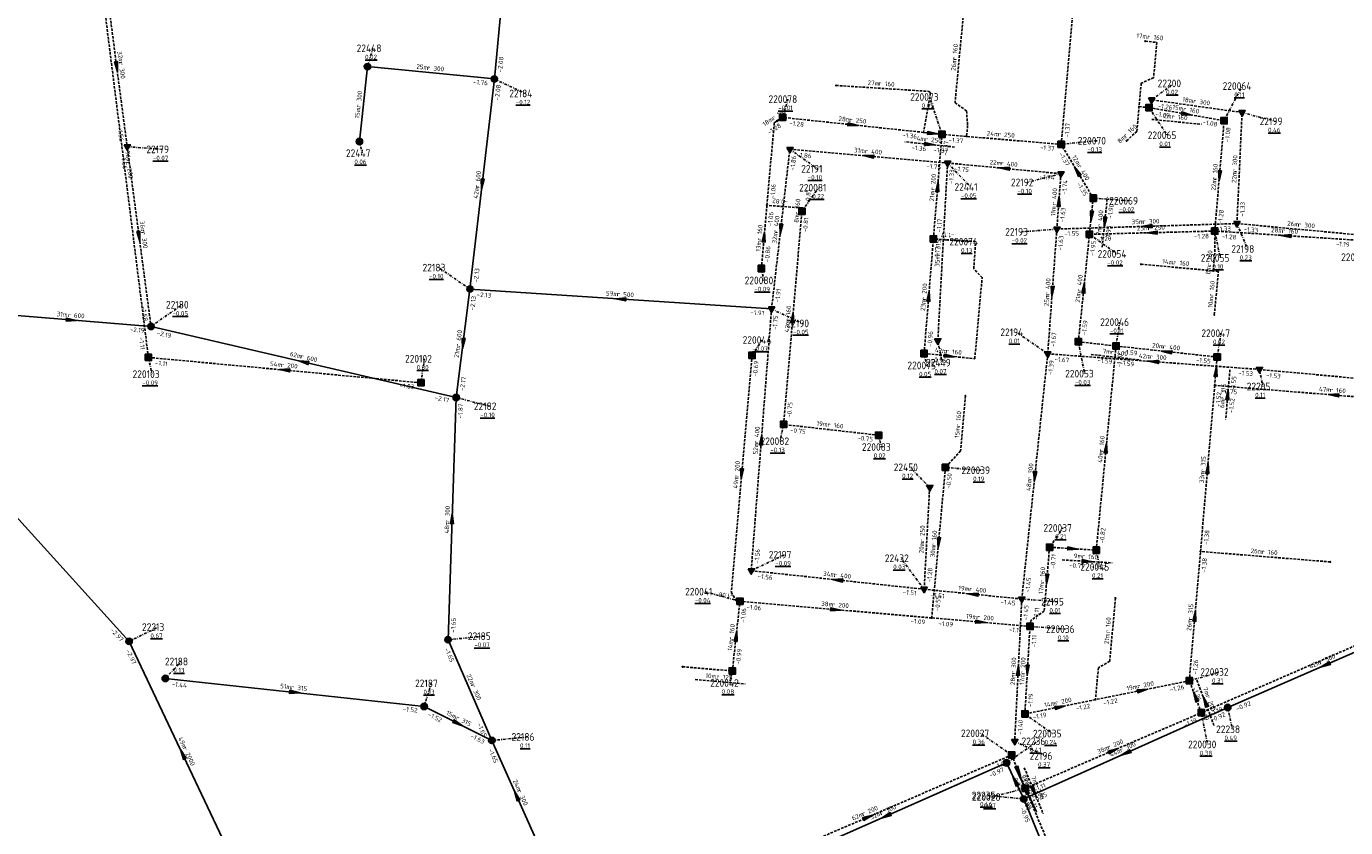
# Model space of a CAD drawing. Extents: x 188323 to 208361, y 565368 to 574910.
# Tile 157 of 256: x 201337 to 201596, y 570302 to 570460. Entities that reach past the tile are written whole.
import ezdxf

# ---------------------------------------------------------------- set-up
doc = ezdxf.new("R2010")
doc.units = 0
doc.linetypes.add('DASHDOT', pattern=[1, 0.5, -0.25, 0, -0.25])
doc.linetypes.add('DASHED', pattern=[0.75, 0.5, -0.25])
doc.layers.get('0').update_dxf_attribs({"linetype": 'CONTINUOUS'})
for name, color, linetype in [('RIO-AFM', 7, 'CONTINUOUS'), ('RIO-BOK', 7, 'CONTINUOUS'), ('RIO-DET', 7, 'CONTINUOUS'), ('RIO-KNP', 7, 'CONTINUOUS'), ('RIO-KNR', 7, 'CONTINUOUS'), ('RIO-LAG_0B', 7, 'CONTINUOUS'), ('RIO-LAG_1B', 7, 'DASHED'), ('RIO-LAG_2B', 7, 'DASHED'), ('RIO-LEN', 7, 'CONTINUOUS'), ('RIO-MVD', 1, 'CONTINUOUS'), ('RIO-VRB', 6, 'DASHDOT'), ('RIO-VRH', 7, 'CONTINUOUS')]:
    doc.layers.add(name, color=color, linetype=linetype)
doc.styles.add('RIO-TXT', font='isocp.shx')

# ---------------------------------------------------------------- blocks, each defined once
blk = doc.blocks.new('L_VHR')
blk.add_lwpolyline([(-0.5, 0), (0.5, 0), (-0.5, 0.15), (-0.5, -0.15), (0.5, 0)])
blk = doc.blocks.new('K_IPR')
blk.add_lwpolyline([(-0.5, -0.5), (0.5, -0.5), (0.5, 0.5), (-0.5, 0.5)], close=True)
blk.add_solid([(-0.5, 0.5), (0.5, 0.5), (-0.5, -0.5), (0.5, -0.5)])
at = {"style": 'RIO-TXT', "flags": 1}
blk.add_attdef('KNOOPNAAM', (2, 2), '', height=1, dxfattribs=at)
blk = doc.blocks.new('K_FIC')
blk.add_circle((0, 0), 0.0625)
at = {"style": 'RIO-TXT', "flags": 1}
blk.add_attdef('KNOOPNAAM', (2, 2), '', height=1, dxfattribs=at)
blk = doc.blocks.new('K_IPD')
blk.add_lwpolyline([(-0.496027, 0.307994), (0.503973, 0.307994), (0.003973, -0.558031)], close=True)
blk.add_solid([(-0.496027, 0.307994), (0.503973, 0.307994), (0.003973, -0.558031)])
at = {"style": 'RIO-TXT', "flags": 1}
blk.add_attdef('KNOOPNAAM', (2, 2), '', height=1, dxfattribs=at)
blk = doc.blocks.new('K_IPG')
blk.add_circle((0, 0), 0.5)
for points in [[(0, 0), (-0.5, 0), (-0.433013, 0.25)], [(0, 0), (-0.433013, -0.25), (-0.5, 0)], [(0, 0), (-0.433013, 0.25), (-0.25, 0.433013)], [(0, 0), (-0.25, -0.433013), (-0.433013, -0.25)], [(0, 0), (-0.25, 0.433013), (0, 0.5)], [(0, 0), (0, -0.5), (-0.25, -0.433013)], [(0, 0), (0, 0.5), (0.25, 0.433013)], [(0, 0), (0.25, 0.433013), (0.433013, 0.25)], [(0, 0), (0.433013, 0.25), (0.5, 0)], [(0, 0), (0.5, 0), (0.433013, -0.25)], [(0, 0), (0.433013, -0.25), (0.25, -0.433013)], [(0, 0), (0.25, -0.433013), (0, -0.5)]]:
    blk.add_solid(points)
at = {"style": 'RIO-TXT', "flags": 1}
blk.add_attdef('KNOOPNAAM', (2, 2), '', height=1, dxfattribs=at)
blk = doc.blocks.new('70_02______220027____220028_')
at = {"layer": 'RIO-LAG_1B'}
blk.add_line((0, 0), (3.731, -9.085), dxfattribs=at)
at = {"layer": 'RIO-VRH', "xscale": 2, "yscale": 2, "zscale": 2, "rotation": 292.3034}
blk.add_blockref('L_VHR', (1.8655, -4.5425), dxfattribs=at)
at = {"layer": 'RIO-AFM', "style": 'RIO-TXT'}
blk.add_text('r 200', height=0.9, rotation=292.3034, dxfattribs=at).set_placement((1.9181, -3.3533))
at = {"layer": 'RIO-BOK', "style": 'RIO-TXT'}
for s, p in [('-1.03', (-0.7631, -1.8268)), ('-1.11', (0.8788, -5.8237))]:
    blk.add_text(s, height=0.9, rotation=292.3034, dxfattribs=at).set_placement(p)
at = {"layer": 'RIO-LEN', "style": 'RIO-TXT'}
blk.add_text('7m', height=0.9, rotation=292.3034, dxfattribs=at).set_placement((1.3025, -1.8548))
blk = doc.blocks.new('71_02______220030____220032_')
at = {"layer": 'RIO-LAG_1B'}
blk.add_line((0, 0), (-3.474, 9.186), dxfattribs=at)
at = {"layer": 'RIO-VRH', "xscale": 2, "yscale": 2, "zscale": 2, "rotation": 110.7042}
blk.add_blockref('L_VHR', (-1.737, 4.593), dxfattribs=at)
at = {"layer": 'RIO-AFM', "style": 'RIO-TXT'}
blk.add_text('r 200', height=0.9, rotation=290.7042, dxfattribs=at).set_placement((-1.6504, 5.781))
at = {"layer": 'RIO-BOK', "style": 'RIO-TXT'}
for s, p in [('-1.26', (-4.2878, 7.3812)), ('-1.19', (-2.7584, 3.341))]:
    blk.add_text(s, height=0.9, rotation=290.7042, dxfattribs=at).set_placement(p)
at = {"layer": 'RIO-LEN', "style": 'RIO-TXT'}
blk.add_text('7m', height=0.9, rotation=290.7042, dxfattribs=at).set_placement((-2.224, 7.2961))
blk = doc.blocks.new('72_02______220037____220045_')
at = {"layer": 'RIO-LAG_1B'}
blk.add_line((0, 0), (9.804, -0.561), dxfattribs=at)
at = {"layer": 'RIO-VRH', "xscale": 2, "yscale": 2, "zscale": 2, "rotation": 356.6925}
blk.add_blockref('L_VHR', (4.902, -0.2805), dxfattribs=at)
at = {"layer": 'RIO-AFM', "style": 'RIO-TXT'}
blk.add_text('r 160', height=0.9, rotation=356.6925, dxfattribs=at).set_placement((3.8524, 0.2806))
at = {"layer": 'RIO-BOK', "style": 'RIO-TXT'}
for s, p in [('-0.71', (1.3176, -1.4776)), ('-0.72', (5.6306, -1.7241))]:
    blk.add_text(s, height=0.9, rotation=356.6925, dxfattribs=at).set_placement(p)
at = {"layer": 'RIO-LEN', "style": 'RIO-TXT'}
blk.add_text('9m', height=0.9, rotation=356.6925, dxfattribs=at).set_placement((2.235, 0.3731))
blk = doc.blocks.new('73_02______220043____220042_')
at = {"layer": 'RIO-LAG_1B'}
blk.add_line((0, 0), (9.782, -0.865), dxfattribs=at)
at = {"layer": 'RIO-AFM', "style": 'RIO-TXT'}
blk.add_text('r 125', height=0.9, rotation=354.917, dxfattribs=at).set_placement((4.1282, 0.1374))
at = {"layer": 'RIO-LEN', "style": 'RIO-TXT'}
blk.add_text('10m', height=0.9, rotation=354.917, dxfattribs=at).set_placement((1.9765, 0.3274))
blk = doc.blocks.new('74_02______220053____220046_')
at = {"layer": 'RIO-LAG_1B'}
blk.add_line((0, 0), (9.757, -1.114), dxfattribs=at)
at = {"layer": 'RIO-AFM', "style": 'RIO-TXT'}
blk.add_text('r 400', height=0.9, rotation=353.4569, dxfattribs=at).set_placement((3.8621, 0.0627))
at = {"layer": 'RIO-BOK', "style": 'RIO-TXT'}
for p in [(1.2321, -1.5496), (5.5243, -2.0392)]:
    blk.add_text('-1.59', height=0.9, rotation=353.4569, dxfattribs=at).set_placement(p)
at = {"layer": 'RIO-LEN', "style": 'RIO-TXT'}
blk.add_text('7m', height=0.9, rotation=353.4569, dxfattribs=at).set_placement((2.2525, 0.2463))
blk = doc.blocks.new('75_02______220047____220048_')
at = {"layer": 'RIO-LAG_1B'}
blk.add_line((0, 0), (-0.844, -9.785), dxfattribs=at)
at = {"layer": 'RIO-VRH', "xscale": 2, "yscale": 2, "zscale": 2, "rotation": 445.0484}
blk.add_blockref('L_VHR', (-0.422, -4.8925), dxfattribs=at)
at = {"layer": 'RIO-AFM', "style": 'RIO-TXT'}
blk.add_text('r 315', height=0.9, rotation=445.0484, dxfattribs=at).set_placement((-1.0145, -5.9257))
at = {"layer": 'RIO-BOK', "style": 'RIO-TXT'}
for s, p in [('-1.55', (1.0402, -4.2049)), ('-1.52', (0.6706, -8.5101))]:
    blk.add_text(s, height=0.9, rotation=445.0484, dxfattribs=at).set_placement(p)
at = {"layer": 'RIO-LEN', "style": 'RIO-TXT'}
blk.add_text('6m', height=0.9, rotation=445.0484, dxfattribs=at).set_placement((-1.1531, -7.5398))
blk = doc.blocks.new('76_02______220054____220069_')
at = {"layer": 'RIO-LAG_1B'}
blk.add_line((0, 0), (1.013, 9.768), dxfattribs=at)
at = {"layer": 'RIO-VRH', "xscale": 2, "yscale": 2, "zscale": 2, "rotation": 264.0662}
blk.add_blockref('L_VHR', (0.5065, 4.884), dxfattribs=at)
at = {"layer": 'RIO-AFM', "style": 'RIO-TXT'}
blk.add_text('r 400', height=0.9, rotation=84.0662, dxfattribs=at).set_placement((-0.1019, 3.8612))
at = {"layer": 'RIO-BOK', "style": 'RIO-TXT'}
for s, p in [('-1.90', (1.983, 5.5447)), ('-1.95', (1.537, 1.2478))]:
    blk.add_text(s, height=0.9, rotation=84.0662, dxfattribs=at).set_placement(p)
at = {"layer": 'RIO-LEN', "style": 'RIO-TXT'}
blk.add_text('7m', height=0.9, rotation=84.0662, dxfattribs=at).set_placement((-0.2692, 2.2499))
blk = doc.blocks.new('78_02______220066____220065_')
at = {"layer": 'RIO-LAG_1B'}
blk.add_line((0, 0), (9.772, -0.976), dxfattribs=at)
at = {"layer": 'RIO-AFM', "style": 'RIO-TXT'}
blk.add_text('r 160', height=0.9, rotation=354.2615, dxfattribs=at).set_placement((3.8608, 0.1169))
at = {"layer": 'RIO-LEN', "style": 'RIO-TXT'}
blk.add_text('2m', height=0.9, rotation=354.2615, dxfattribs=at).set_placement((2.2488, 0.2779))
blk = doc.blocks.new('79_02______220073____220076_')
at = {"layer": 'RIO-LAG_1B'}
blk.add_line((0, 0), (-9.768, 1.025), dxfattribs=at)
at = {"layer": 'RIO-VRH', "xscale": 2, "yscale": 2, "zscale": 2, "rotation": 353.9916}
blk.add_blockref('L_VHR', (-4.884, 0.5125), dxfattribs=at)
at = {"layer": 'RIO-AFM', "style": 'RIO-TXT'}
blk.add_text('r 250', height=0.9, rotation=353.9916, dxfattribs=at).set_placement((-5.9062, 1.1237))
at = {"layer": 'RIO-BOK', "style": 'RIO-TXT'}
for s, p in [('-1.36', (-8.5215, -0.5131)), ('-1.37', (-4.224, -0.9627))]:
    blk.add_text(s, height=0.9, rotation=353.9916, dxfattribs=at).set_placement(p)
at = {"layer": 'RIO-LEN', "style": 'RIO-TXT'}
blk.add_text('4m', height=0.9, rotation=353.9916, dxfattribs=at).set_placement((-7.5174, 1.2923))
blk = doc.blocks.new('112_02______22235_____22236_')
at = {"layer": 'RIO-LAG_0B'}
blk.add_line((0, 0), (-4.245, 8.856), dxfattribs=at)
at = {"layer": 'RIO-VRH', "xscale": 2, "yscale": 2, "zscale": 2, "rotation": 115.595}
blk.add_blockref('L_VHR', (-2.1225, 4.428), dxfattribs=at)
at = {"layer": 'RIO-AFM', "style": 'RIO-TXT'}
blk.add_text('r 300', height=0.9, rotation=295.595, dxfattribs=at).set_placement((-2.1378, 5.6189))
at = {"layer": 'RIO-BOK', "style": 'RIO-TXT'}
for s, p in [('-0.97', (-4.9019, 6.9884)), ('-0.95', (-3.0336, 3.0933))]:
    blk.add_text(s, height=0.9, rotation=295.595, dxfattribs=at).set_placement(p)
at = {"layer": 'RIO-LEN', "style": 'RIO-TXT'}
blk.add_text('8m', height=0.9, rotation=295.595, dxfattribs=at).set_placement((-2.8384, 7.0795))

msp = doc.modelspace()

# ---------------------------------------------------------------- linework, layer by layer
at = {"layer": 'RIO-LAG_0B'}
for p, q in [((201431.392, 570477.12), (201428.8, 570449.408)), ((201402.272, 570437.12), (201403.856, 570451.84)), ((201403.856, 570451.84), (201428.8, 570449.408)), ((201424, 570408.128), (201428.8, 570449.408)), ((201421.296, 570386.816), (201424, 570408.128)), ((201424, 570408.128), (201483.296, 570404.224)), ((201361.296, 570400.768), (201330, 570403.328)), ((201361.296, 570400.768), (201421.296, 570386.816)), ((201311.248, 570389.312), (201356.992, 570338.88)), ((201421.296, 570386.816), (201419.696, 570339.2)), ((201572.992, 570325.888), (201611.296, 570342.528)), ((201356.992, 570338.88), (201378, 570294.528)), ((201419.696, 570339.2), (201428.304, 570319.424)), ((201415.008, 570326.08), (201364.096, 570331.584)), ((201428.304, 570319.424), (201415.008, 570326.08)), ((201532.896, 570307.904), (201572.992, 570325.888)), ((201428.304, 570319.424), (201438, 570297.728)), ((201529.504, 570315.008), (201482.096, 570294.08)), ((201532.896, 570307.904), (201529.504, 570315.008)), ((201550.592, 570264.896), (201532.896, 570307.904))]:
    msp.add_line(p, q, dxfattribs=at)
at = {"layer": 'RIO-LAG_1B'}
for p, q in [((201540.24, 570436.544), (201545.024, 570490.944)), ((201360.784, 570394.688), (201351.36, 570469.632)), ((201513.184, 570438.912), (201485.472, 570441.856)), ((201555.552, 570443.968), (201557.536, 570443.776)), ((201557.536, 570443.776), (201572.272, 570441.216)), ((201570.448, 570419.52), (201572.272, 570441.216)), ((201516.8, 570438.528), (201513.184, 570438.912)), ((201515.12, 570417.984), (201516.8, 570438.528)), ((201540.24, 570436.544), (201516.8, 570438.528)), ((201546.544, 570425.984), (201540.24, 570436.544)), ((201481.296, 570412.16), (201482.384, 570424.576)), ((201485.664, 570381.504), (201489.28, 570423.424)), ((201545.808, 570418.88), (201546.544, 570425.984)), ((201543.616, 570397.76), (201545.808, 570418.88)), ((201570.448, 570419.52), (201545.808, 570418.88)), ((201598.4, 570417.728), (201570.448, 570419.52)), ((201513.296, 570395.456), (201515.12, 570417.984)), ((201555.936, 570412.992), (201570.112, 570411.712)), ((201543.616, 570397.76), (201551.024, 570396.928)), ((201547.136, 570356.8), (201551.024, 570396.928)), ((201551.024, 570396.928), (201570.912, 570394.752)), ((201360.784, 570394.688), (201414.352, 570389.696)), ((201570.912, 570394.752), (201570.432, 570389.184)), ((201567.632, 570356.544), (201570.432, 570389.184)), ((201617.152, 570385.408), (201570.432, 570389.184)), ((201504.352, 570379.392), (201485.664, 570381.504)), ((201517.488, 570373.056), (201514.784, 570343.488)), ((201537.952, 570357.376), (201547.136, 570356.8)), ((201565.44, 570331.136), (201567.632, 570356.544)), ((201593.152, 570354.496), (201567.632, 570356.544)), ((201633.184, 570353.344), (201567.792, 570324.864)), ((201475.584, 570333.056), (201477.088, 570346.752)), ((201514.784, 570343.488), (201477.088, 570346.752)), ((201534.112, 570341.824), (201514.784, 570343.488)), ((201533.104, 570324.608), (201534.112, 570341.824)), ((201465.808, 570333.888), (201475.584, 570333.056)), ((201565.44, 570331.136), (201546.976, 570327.424)), ((201567.792, 570324.864), (201565.44, 570331.136)), ((201546.976, 570327.424), (201533.104, 570324.608)), ((201533.184, 570310.016), (201567.792, 570324.864)), ((201530.496, 570316.544), (201474.016, 570292.16)), ((201530.496, 570316.544), (201533.184, 570310.016)), ((201546.64, 570277.824), (201533.184, 570310.016))]:
    msp.add_line(p, q, dxfattribs=at)
for points in [[(201521.104, 570463.04), (201519.376, 570444.736), (201521.632, 570443.136), (201521.84, 570440.256), (201521.648, 570438.144)], [(201556.768, 570456.832), (201559.056, 570456.576), (201558.4, 570449.664), (201555.984, 570448.576), (201555.552, 570443.968)], [(201495.968, 570448.128), (201514.224, 570446.976), (201514.544, 570446.656), (201513.184, 570438.912)], [(201485.472, 570441.856), (201483.84, 570440.768), (201482.384, 570424.576)], [(201553.104, 570437.248), (201555.104, 570439.104), (201555.552, 570443.968)], [(201489.28, 570423.424), (201489.328, 570424.064), (201482.384, 570424.576)], [(201570.112, 570411.712), (201570.464, 570415.488), (201570.448, 570419.52)], [(201513.296, 570395.456), (201523.248, 570394.432), (201524.704, 570410.368), (201523.056, 570412.096), (201523.424, 570417.472), (201515.12, 570417.984)], [(201570.352, 570403.072), (201571.152, 570411.584), (201570.112, 570411.712)], [(201479.456, 570395.072), (201475.376, 570348.544), (201476.336, 570346.816), (201477.088, 570346.752)], [(201521.408, 570387.136), (201520.464, 570376.32), (201517.488, 570373.056)], [(201537.952, 570357.376), (201536.896, 570344.832), (201534.256, 570342.976), (201534.112, 570341.824)], [(201550.912, 570347.392), (201549.776, 570334.976), (201547.552, 570333.696), (201546.976, 570327.424)]]:
    msp.add_lwpolyline(points, dxfattribs=at)
at = {"layer": 'RIO-LAG_2B'}
for p, q in [((201352.496, 570467.52), (201356.608, 570436.096)), ((201575.808, 570442.816), (201558, 570445.312)), ((201574.8, 570420.992), (201575.808, 570442.816)), ((201356.608, 570436.096), (201361.296, 570400.768)), ((201483.296, 570404.224), (201486.896, 570435.584)), ((201486.896, 570435.584), (201517.904, 570432.896)), ((201515.984, 570397.952), (201517.904, 570432.896)), ((201517.904, 570432.896), (201540.192, 570430.784)), ((201540.192, 570430.784), (201539.392, 570419.904)), ((201539.392, 570419.904), (201574.8, 570420.992)), ((201574.8, 570420.992), (201600.304, 570418.624)), ((201539.392, 570419.904), (201537.6, 570395.392)), ((201483.296, 570404.224), (201479.296, 570352.768)), ((201537.6, 570395.392), (201532.496, 570347.2)), ((201537.6, 570395.392), (201579.2, 570392.32)), ((201579.2, 570392.32), (201619.008, 570388.672)), ((201514.384, 570369.152), (201513.296, 570349.12)), ((201479.296, 570352.768), (201513.296, 570349.12)), ((201513.296, 570349.12), (201532.496, 570347.2)), ((201532.496, 570347.2), (201531.104, 570319.232))]:
    msp.add_line(p, q, dxfattribs=at)
at = {"layer": 'RIO-VRB'}
for p, q in [((201403.86, 570451.85), (201404.9114, 570455.4397)), ((201428.8, 570449.4), (201434.9269, 570446.5622)), ((201558, 570445.3), (201562.3949, 570448.5377)), ((201572.27, 570441.19), (201575.8069, 570448.0175)), ((201485.48, 570441.85), (201486.5314, 570445.4397)), ((201516.8, 570438.52), (201514.3789, 570445.8679)), ((201557.54, 570443.78), (201561.0769, 570438.3525)), ((201575.8, 570442.8), (201582.4482, 570441.08)), ((201402.28, 570437.15), (201402.8135, 570434.8216)), ((201540.24, 570436.57), (201547.315, 570437.27)), ((201356.6, 570436.1), (201363.5675, 570435.5713)), ((201486.9, 570435.6), (201492.3194, 570431.7519)), ((201517.9, 570432.9), (201522.4472, 570428.1798)), ((201540.2, 570430.8), (201533.5525, 570429.0779)), ((201489.28, 570423.45), (201492.5418, 570428.038)), ((201546.55, 570426), (201553.5175, 570425.4713)), ((201574.8, 570421), (201576.8771, 570415.9911)), ((201539.4, 570419.9), (201532.4329, 570419.3691)), ((201545.81, 570418.87), (201551.2294, 570415.0219)), ((201570.45, 570419.52), (201571.5041, 570414.2371)), ((201515.12, 570417.96), (201522.0875, 570417.4313)), ((201424, 570408.1), (201417.8719, 570412.3359)), ((201481.3, 570412.14), (201481.8335, 570409.8116)), ((201361.3, 570400.8), (201367.4269, 570405.0378)), ((201483.3, 570404.2), (201489.4269, 570401.3622)), ((201551.03, 570396.91), (201551.7371, 570401.6232)), ((201479.46, 570395.05), (201481.4364, 570398.1058)), ((201515.98, 570397.94), (201516.8606, 570393.642)), ((201537.6, 570395.4), (201531.4719, 570399.6359)), ((201543.62, 570397.76), (201544.8476, 570391.4923)), ((201570.92, 570394.73), (201571.6271, 570399.4432)), ((201513.3, 570395.43), (201513.8335, 570393.1016)), ((201360.79, 570394.71), (201361.4971, 570391.3968)), ((201414.35, 570389.71), (201415.0571, 570394.4232)), ((201579.2, 570392.3), (201579.9071, 570388.9868)), ((201421.3, 570386.8), (201427.9482, 570385.08)), ((201485.66, 570381.52), (201484.9542, 570378.2066)), ((201504.36, 570379.4), (201504.8935, 570377.0716)), ((201514.39, 570369.13), (201510.5015, 570373.0912)), ((201517.49, 570373.04), (201524.4575, 570372.5113)), ((201537.96, 570357.35), (201540.5791, 570361.1719)), ((201547.13, 570356.82), (201547.8371, 570353.5068)), ((201479.3, 570352.8), (201485.9482, 570355.92)), ((201513.3, 570349.1), (201508.751, 570355.2187)), ((201477.09, 570346.73), (201470.1221, 570348.6565)), ((201532.5, 570347.2), (201539.4675, 570346.6713)), ((201357, 570338.9), (201362.7086, 570341.678)), ((201534.12, 570341.82), (201541.0875, 570341.2913)), ((201419.7, 570339.2), (201426.775, 570339.9)), ((201364.1, 570331.6), (201367.2214, 570334.9196)), ((201475.59, 570333.03), (201475.0574, 570330.7015)), ((201565.44, 570331.11), (201571.4227, 570332.865)), ((201415, 570326.1), (201416.3933, 570330.6294)), ((201567.79, 570324.89), (201569.0176, 570318.6223)), ((201573, 570325.9), (201573.8806, 570321.602)), ((201533.1, 570324.61), (201538.5194, 570320.7619)), ((201428.3, 570319.4), (201435.375, 570320.1)), ((201530.49, 570316.57), (201524.3619, 570320.8059)), ((201529.5, 570315), (201535.6269, 570319.2378)), ((201531.1, 570319.2), (201537.2269, 570316.3622)), ((201533.18, 570310.01), (201526.5325, 570308.2879)), ((201532.9, 570307.9), (201525.825, 570308.5978))]:
    msp.add_line(p, q, dxfattribs=at)

# ---------------------------------------------------------------- block references
at = {"layer": 'RIO-DET'}
for name, p in [('78_02______220066____220065_', (201558.048, 570441.472)), ('79_02______220073____220076_', (201519.296, 570436.032)), ('76_02______220054____220069_', (201548.304, 570416.384)), ('74_02______220053____220046_', (201546.112, 570395.264)), ('75_02______220047____220048_', (201573.424, 570392.256)), ('72_02______220037____220045_', (201540.464, 570354.88)), ('73_02______220043____220042_', (201468.304, 570331.392)), ('71_02______220030____220032_', (201570.288, 570322.368)), ('112_02______22235_____22236_', (201535.392, 570305.408)), ('70_02______220027____220028_', (201532.992, 570314.048))]:
    msp.add_blockref(name, p, dxfattribs=at)
at = {"layer": 'RIO-KNP', "xscale": 1.25, "yscale": 1.25, "zscale": 1.25}
for name, p in [('K_FIC', (201556.768, 570456.832)), ('K_IPG', (201403.856, 570451.84)), ('K_IPG', (201428.8, 570449.408)), ('K_FIC', (201495.968, 570448.128)), ('K_IPR', (201557.536, 570443.776)), ('K_IPD', (201558, 570445.312)), ('K_IPR', (201485.472, 570441.856)), ('K_FIC', (201555.552, 570443.968)), ('K_IPR', (201572.272, 570441.216)), ('K_IPD', (201575.808, 570442.816)), ('K_FIC', (201513.184, 570438.912)), ('K_IPR', (201516.8, 570438.528)), ('K_IPD', (201356.608, 570436.096)), ('K_IPG', (201402.272, 570437.12)), ('K_FIC', (201521.648, 570438.144)), ('K_IPR', (201540.24, 570436.544)), ('K_FIC', (201553.104, 570437.248)), ('K_IPD', (201486.896, 570435.584)), ('K_IPD', (201517.904, 570432.896)), ('K_IPD', (201540.192, 570430.784)), ('K_IPR', (201546.544, 570425.984)), ('K_FIC', (201482.384, 570424.576)), ('K_IPR', (201489.28, 570423.424)), ('K_IPD', (201574.8, 570420.992)), ('K_IPR', (201515.12, 570417.984)), ('K_IPD', (201539.392, 570419.904)), ('K_IPR', (201545.808, 570418.88)), ('K_IPR', (201570.448, 570419.52)), ('K_FIC', (201555.936, 570412.992)), ('K_IPR', (201481.296, 570412.16)), ('K_FIC', (201570.112, 570411.712)), ('K_IPG', (201424, 570408.128)), ('K_IPD', (201483.296, 570404.224)), ('K_FIC', (201570.352, 570403.072)), ('K_IPG', (201361.296, 570400.768)), ('K_IPD', (201515.984, 570397.952)), ('K_IPR', (201543.616, 570397.76)), ('K_IPR', (201551.024, 570396.928)), ('K_IPR', (201360.784, 570394.688)), ('K_IPR', (201479.456, 570395.072)), ('K_IPR', (201513.296, 570395.456)), ('K_IPD', (201537.6, 570395.392)), ('K_IPR', (201570.912, 570394.752)), ('K_IPD', (201579.2, 570392.32)), ('K_IPR', (201414.352, 570389.696)), ('K_IPG', (201421.296, 570386.816)), ('K_FIC', (201521.408, 570387.136)), ('K_FIC', (201570.432, 570389.184)), ('K_IPR', (201485.664, 570381.504)), ('K_IPR', (201504.352, 570379.392)), ('K_IPR', (201517.488, 570373.056)), ('K_IPD', (201514.384, 570369.152)), ('K_IPR', (201537.952, 570357.376)), ('K_IPR', (201547.136, 570356.8)), ('K_FIC', (201567.632, 570356.544)), ('K_FIC', (201593.152, 570354.496)), ('K_IPD', (201479.296, 570352.768)), ('K_IPD', (201513.296, 570349.12)), ('K_IPR', (201477.088, 570346.752)), ('K_IPD', (201532.496, 570347.2)), ('K_FIC', (201550.912, 570347.392)), ('K_FIC', (201514.784, 570343.488)), ('K_IPR', (201534.112, 570341.824)), ('K_IPG', (201356.992, 570338.88)), ('K_IPG', (201419.696, 570339.2)), ('K_FIC', (201465.808, 570333.888)), ('K_IPR', (201475.584, 570333.056)), ('K_IPG', (201364.096, 570331.584)), ('K_IPR', (201565.44, 570331.136)), ('K_FIC', (201546.976, 570327.424)), ('K_IPG', (201415.008, 570326.08)), ('K_IPR', (201533.104, 570324.608)), ('K_IPR', (201567.792, 570324.864)), ('K_IPG', (201572.992, 570325.888)), ('K_IPG', (201428.304, 570319.424)), ('K_IPR', (201530.496, 570316.544)), ('K_IPD', (201531.104, 570319.232)), ('K_IPG', (201529.504, 570315.008)), ('K_IPR', (201533.184, 570310.016)), ('K_IPG', (201532.896, 570307.904))]:
    msp.add_blockref(name, p, dxfattribs=at)
at = {"layer": 'RIO-VRH'}
for p, xscale, yscale, zscale, rotation in [((201354.55, 570451.8), 2, 2, 2, 277.4475), ((201484.66, 570441.3), 0.723, 0.723, 0.723, 393.8476), ((201564.905, 570442.485), 2, 2, 2, 350.0285), ((201499.335, 570440.375), 2, 2, 2, 353.9238), ((201514.995, 570438.71), 2, 2, 2, 353.9916), ((201502.4, 570434.25), 2, 2, 2, 535.0228), ((201529.05, 570431.85), 2, 2, 2, 534.6208), ((201543.395, 570431.285), 2, 2, 2, 120.842), ((201571.36, 570430.355), 2, 2, 2, 265.1906), ((201426.4, 570428.75), 2, 2, 2, 263.3622), ((201515.96, 570428.24), 2, 2, 2, 85.32), ((201539.8, 570425.35), 2, 2, 2, 445.7937), ((201489.305, 570423.755), -0.639, -0.639, -0.639, 85.3055), ((201546.18, 570422.435), 2, 2, 2, 264.0662), ((201485.1, 570419.9), 2, 2, 2, 263.4512), ((201358.95, 570418.45), 2, 2, 2, 277.5923), ((201481.845, 570418.365), 2, 2, 2, 84.9879), ((201557.1, 570420.45), 2, 2, 2, 181.7796), ((201558.13, 570419.195), 2, 2, 2, 181.511), ((201584.425, 570418.61), 2, 2, 2, 176.2747), ((201538.5, 570407.65), 2, 2, 2, 265.7894), ((201544.715, 570408.315), 2, 2, 2, 84.0687), ((201453.65, 570406.15), 2, 2, 2, 536.2376), ((201514.21, 570406.695), 2, 2, 2, 85.373), ((201487.47, 570402.485), 2, 2, 2, 85.0571), ((201345.65, 570402.05), 2, 2, 2, 355.4338), ((201422.65, 570397.45), 2, 2, 2, 262.7673), ((201518.275, 570394.92), 2, 2, 2, 354.1475), ((201560.975, 570395.82), 2, 2, 2, 533.7458), ((201387.57, 570392.21), 2, 2, 2, 534.6672), ((201391.3, 570393.8), 2, 2, 2, 526.8673), ((201558.4, 570393.85), 2, 2, 2, 535.7386), ((201570.68, 570391.955), 2, 2, 2, 445.0484), ((201593.8, 570387.3), 2, 2, 2, 175.3992), ((201481.3, 570378.5), 2, 2, 2, 445.5415), ((201549.08, 570376.865), 2, 2, 2, 84.4352), ((201477.415, 570371.785), 2, 2, 2, 264.968), ((201535.05, 570371.3), 2, 2, 2, 263.9516), ((201569.035, 570372.85), 2, 2, 2, 85.0739), ((201420.5, 570363), 2, 2, 2, 448.0659), ((201516.14, 570358.265), 2, 2, 2, 264.7708), ((201542.545, 570357.085), 2, 2, 2, 356.6925), ((201496.3, 570350.95), 2, 2, 2, 533.7899), ((201537.43, 570351.1), 2, 2, 2, 265.1443), ((201522.9, 570348.15), 2, 2, 2, 534.3491), ((201495.94, 570345.11), 2, 2, 2, 355.0885), ((201524.455, 570342.655), 2, 2, 2, 355.0627), ((201566.535, 570343.815), 2, 2, 2, 85.0655), ((201476.34, 570339.88), 2, 2, 2, 83.7432), ((201531.8, 570333.2), 2, 2, 2, 447.1288), ((201533.61, 570333.215), 2, 2, 2, 266.5994), ((201592.15, 570334.2), 2, 2, 2, 203.4305), ((201389.55, 570328.85), 2, 2, 2, 353.8334), ((201556.205, 570329.255), 2, 2, 2, 371.3565), ((201566.615, 570328), 2, 2, 2, 110.7042), ((201540.035, 570326.005), 2, 2, 2, 371.3723), ((201421.65, 570322.75), 2, 2, 2, 333.2656), ((201367.5, 570316.7), 2, 2, 2, 475.3194), ((201550.485, 570317.45), 2, 2, 2, 23.2621), ((201552.95, 570316.9), 2, 2, 2, 204.1718), ((201531.2, 570311.45), 2, 2, 2, 115.595), ((201531.835, 570313.29), 2, 2, 2, 292.3034), ((201433.15, 570308.55), 2, 2, 2, 474.0915), ((201502.255, 570304.355), 2, 2, 2, 383.3919), ((201505.8, 570304.55), 2, 2, 2, 203.7916)]:
    msp.add_blockref('L_VHR', p, dxfattribs=dict(at, xscale=xscale, yscale=yscale, zscale=zscale, rotation=rotation))

# ---------------------------------------------------------------- texts
at = {"layer": 'RIO-AFM', "style": 'RIO-TXT'}
for s, rotation, p in [('r 160', 354.513, (201557.146, 570457.2854)), ('r 160', 444.5482, (201519.6601, 570453.131)), ('r 300', 277.4475, (201354.9503, 570452.6697)), ('r 300', 354.3901, (201415.5732, 570451.2092)), ('r 160', 356.3342, (201504.3235, 570448.1011)), ('r 300', 83.8568, (201402.4863, 570443.7478)), ('r 300', 352.0059, (201566.1675, 570444.663)), ('r 160', 393.8476, (201483.7082, 570441.2638)), ('r 250', 353.9238, (201498.5828, 570440.9663)), ('r 160', 350.0285, (201564.1938, 570443.122)), ('r 160', 43.6702, (201552.9785, 570437.7858)), ('r 250', 355.2449, (201527.7541, 570438.1174)), ('r 400', 355.0228, (201501.6368, 570434.8277)), ('r 300', 87.3648, (201574.7634, 570431.1134)), ('r 200', 277.1804, (201356.4931, 570433.0497)), ('r 400', 354.6208, (201528.2905, 570432.4304)), ('r 400', 300.842, (201543.4119, 570432.2388)), ('r 160', 85.1906, (201570.794, 570429.5896)), ('r 600', 83.3623, (201425.8098, 570428.0027)), ('r 200', 85.32, (201515.3957, 570427.4732)), ('r 400', 445.7937, (201539.2391, 570424.5786)), ('r 160', 85.3055, (201488.7184, 570422.7195)), ('r 400', 83.4512, (201484.511, 570419.152)), ('r 300', 1.7796, (201556.2749, 570420.9246)), ('r 300', 354.6238, (201586.7905, 570420.3813)), ('r 300', 277.5923, (201359.3493, 570419.3208)), ('r 160', 84.9879, (201481.2762, 570417.6015)), ('r 250', 361.511, (201557.3064, 570419.6807)), ('r 160', 356.2747, (201583.6494, 570419.1699)), ('r 315', 86.8477, (201516.3963, 570414.6384)), ('r 160', 354.6823, (201562.2598, 570412.9269)), ('r 160', 84.7565, (201569.6886, 570412.5702)), ('r 200', 85.373, (201513.6464, 570405.9278)), ('r 400', 445.7894, (201537.9347, 570406.8791)), ('r 400', 84.0687, (201544.1341, 570407.5609)), ('r 160', 84.6085, (201570.1762, 570406.5853)), ('r 500', 356.2376, (201452.8755, 570406.7204)), ('r 600', 355.4338, (201344.8826, 570402.6224)), ('r 160', 85.0571, (201486.9021, 570401.7206)), ('r 600', 82.7673, (201422.0521, 570396.7092)), ('r 600', 346.8673, (201390.6286, 570394.4896)), ('r 160', 354.1475, (201517.5202, 570395.5027)), ('r 300', 355.7387, (201557.6299, 570394.4215)), ('r 400', 353.7458, (201560.2246, 570396.4111)), ('r 200', 354.6672, (201386.8108, 570392.7996)), ('r 160', 355.3992, (201593.0336, 570387.8777)), ('r 160', 445.0743, (201520.3644, 570380.9704)), ('r 400', 445.5415, (201480.7228, 570377.732)), ('r 160', 353.5327, (201494.2615, 570381.0536)), ('r 160', 84.4352, (201548.5039, 570376.1072)), ('r 315', 85.0739, (201568.4674, 570372.0856)), ('r 200', 444.968, (201476.8317, 570371.0227)), ('r 300', 443.9516, (201534.4527, 570370.5484)), ('r 300', 448.0659, (201419.9585, 570362.2071)), ('r 250', 446.8764, (201513.2959, 570358.3331)), ('r 160', 444.7708, (201515.5595, 570357.5044)), ('r 160', 355.4747, (201579.6219, 570356.08)), ('r 400', 353.7899, (201495.5494, 570351.545)), ('r 160', 445.1443, (201536.8598, 570350.3348)), ('r 400', 354.3491, (201522.1431, 570348.733)), ('r 200', 355.0885, (201495.176, 570345.689)), ('r 315', 85.0655, (201565.9673, 570343.0509)), ('r 200', 355.0627, (201523.6913, 570343.2285)), ('r 160', 444.7513, (201549.7747, 570340.444)), ('r 160', 83.7432, (201475.7548, 570339.1289)), ('r 200', 86.5994, (201533.063, 570332.436)), ('r 300', 23.4305, (201591.2077, 570334.3365)), ('r 300', 447.1288, (201531.2518, 570332.4157)), ('r 315', 353.8334, (201388.7997, 570329.4498)), ('r 300', 293.4841, (201424.1416, 570330.2449)), ('r 200', 371.3565, (201555.3106, 570329.5909)), ('r 200', 371.3723, (201539.1409, 570326.3392)), ('r 315', 333.2656, (201421.1531, 570323.5649)), ('r 2000', 295.3194, (201367.5034, 570317.897)), ('r 200', 23.2621, (201549.5434, 570317.5894)), ('r 300', 24.1718, (201552.0061, 570317.0243)), ('r 300', 294.0915, (201433.2822, 570309.4968)), ('r 200', 383.3919, (201501.3049, 570304.5094)), ('r 300', 383.7916, (201504.8504, 570304.6951))]:
    msp.add_text(s, height=0.9, rotation=rotation, dxfattribs=at).set_placement(p)
at = {"layer": 'RIO-BOK', "style": 'RIO-TXT'}
for s, rotation, p in [('-2.08', 444.6292, (201430.3239, 570450.6638)), ('-1.76', 354.3901, (201424.5847, 570448.4207)), ('-2.08', 83.3623, (201429.7172, 570445.1646)), ('-1.26', 352.0059, (201559.1925, 570443.7197)), ('-1.07', 350.0285, (201558.6772, 570442.1595)), ('-1.56', 277.4475, (201354.6983, 570439.9864)), ('-1.28', 393.8476, (201482.8555, 570438.4023)), ('-1.28', 353.9238, (201486.7247, 570440.3105)), ('-1.37', 84.9594, (201541.7574, 570437.8416)), ('-1.08', 350.0285, (201567.9904, 570440.528)), ('-1.08', 85.1906, (201573.3219, 570436.9867)), ('-1.36', 353.9238, (201508.9665, 570437.9569)), ('-1.37', 85.32, (201517.8614, 570434.3189)), ('-1.37', 355.2449, (201518.0799, 570437.0096)), ('-1.56', 277.5923, (201355.398, 570434.5269)), ('-1.86', 83.4512, (201487.8238, 570431.3663)), ('-1.86', 355.0228, (201488.174, 570434.0846)), ('-1.37', 355.2449, (201536.0388, 570435.527)), ('-1.37', 300.842, (201539.7566, 570434.6502)), ('-1.75', 355.0228, (201513.6958, 570431.8781)), ('-1.33', 86.8477, (201519.073, 570428.7285)), ('-1.75', 354.6208, (201519.1633, 570431.3757)), ('-1.06', 444.8641, (201483.9087, 570425.86)), ('-1.74', 354.6208, (201535.9879, 570429.8021)), ('-1.74', 445.7937, (201541.2918, 570426.6092)), ('-1.35', 300.842, (201543.251, 570428.8051)), ('-0.81', 85.3055, (201490.7897, 570424.7307)), ('-0.82', 175.6333, (201486.5846, 570425.6728)), ('-1.63', 445.7937, (201540.8979, 570421.1945)), ('-1.28', 85.1906, (201571.9622, 570420.7977)), ('-1.33', 87.3648, (201576.2627, 570422.3342)), ('-1.06', 84.9879, (201483.427, 570420.3827)), ('-0.81', 85.0571, (201490.322, 570419.2436)), ('-1.17', 85.32, (201516.6293, 570419.2411)), ('-1.17', 176.6258, (201519.2954, 570419.1149)), ('-1.63', 445.7894, (201540.4829, 570415.71)), ('-1.55', 1.7796, (201540.8426, 570418.5442)), ('-1.29', 361.511, (201547.2471, 570417.5083)), ('-1.28', 361.511, (201566.3881, 570418.0254)), ('-1.33', 1.7796, (201570.7452, 570419.4733)), ('-1.28', 356.2747, (201571.7568, 570418.0328)), ('-1.33', 354.6238, (201576.0634, 570419.4758)), ('-0.86', 84.9879, (201482.8167, 570413.4123)), ('-1.17', 85.373, (201516.1853, 570413.76)), ('-1.95', 84.0687, (201546.7794, 570414.6469)), ('-1.19', 356.2747, (201594.2191, 570416.5845)), ('-2.13', 83.3623, (201425.5522, 570409.3288)), ('-1.91', 83.4512, (201484.8503, 570405.4312)), ('-2.13', 82.7673, (201424.8732, 570403.8558)), ('-2.13', 356.2376, (201425.3058, 570406.612)), ('-1.58', 277.5923, (201359.391, 570404.6819)), ('-1.91', 356.2376, (201479.1198, 570403.107)), ('-1.75', 445.5415, (201484.3477, 570400.0063)), ('-2.19', 355.4338, (201357.1029, 570399.7481)), ('-1.59', 84.0687, (201545.157, 570399.0078)), ('-1.11', 277.1804, (201358.934, 570398.6091)), ('-2.19', 346.8673, (201362.3461, 570399.1192)), ('-0.96', 85.373, (201514.8082, 570396.7125)), ('-1.67', 445.7894, (201539.098, 570396.6944)), ('-1.10', 84.4352, (201552.0264, 570392.6932)), ('-1.59', 353.7458, (201552.2699, 570395.3666)), ('-1.11', 354.6672, (201362.0546, 570393.1868)), ('-0.69', 444.968, (201480.4687, 570390.8458)), ('-0.96', 354.1475, (201514.5507, 570393.8953)), ('-1.39', 443.9516, (201538.5329, 570391.179)), ('-1.67', 355.7387, (201538.8928, 570393.9007)), ('-1.55', 353.7458, (201566.6935, 570393.795)), ('-2.17', 82.7673, (201422.8649, 570388.0126)), ('-1.53', 355.7387, (201575.0094, 570391.2323)), ('-1.53', 354.8321, (201580.4689, 570390.7804)), ('-1.03', 354.6672, (201410.1403, 570388.7285)), ('-2.17', 346.8673, (201416.9974, 570386.4038)), ('-1.52', 85.0739, (201571.4833, 570384.9742)), ('-0.75', 355.3992, (201571.7239, 570387.673)), ('-1.87', 448.0659, (201422.5339, 570382.656)), ('-0.75', 85.0571, (201487.1752, 570382.7942)), ('-0.75', 353.5327, (201486.8941, 570379.972)), ('-0.75', 353.5327, (201500.1293, 570378.4801)), ('-0.50', 444.7708, (201518.495, 570368.8317)), ('-0.82', 84.4352, (201548.659, 570358.0776)), ('-1.38', 85.0739, (201569.1448, 570357.7946)), ('-1.56', 445.5415, (201480.8036, 570354.0879)), ('-0.71', 445.1443, (201539.0032, 570353.1466)), ('-1.38', 85.0655, (201568.6727, 570352.3145)), ('-1.56', 353.7899, (201480.5411, 570351.2576)), ('-1.28', 446.8764, (201514.7732, 570350.4226)), ('-1.45', 443.9516, (201534.0387, 570348.4457)), ('-1.06', 534.6683, (201475.8249, 570348.2528)), ('-1.51', 353.7899, (201509.0746, 570348.1708)), ('-1.51', 354.3491, (201514.5561, 570347.5698)), ('-1.06', 355.0885, (201478.3657, 570345.2161)), ('-0.55', 444.7708, (201516.3108, 570344.7575)), ('-1.45', 354.3491, (201528.2829, 570346.2202)), ('-1.45', 447.1288, (201533.6783, 570343.0356)), ('-1.11', 443.1682, (201535.6756, 570343.0445)), ('-1.65', 448.0659, (201421.1454, 570340.5529)), ('-1.06', 83.7432, (201478.0353, 570342.5009)), ('-1.09', 355.0885, (201510.5867, 570342.4675)), ('-2.97', 312.2191, (201353.2381, 570341.0235)), ('-1.09', 355.0627, (201516.065, 570341.9755)), ('-1.11', 355.0627, (201529.9162, 570340.7877)), ('-1.11', 86.5994, (201535.2749, 570337.6439)), ('-2.97', 295.3194, (201356.3341, 570337.0356)), ('-1.65', 293.4841, (201418.9747, 570337.3579)), ('-0.99', 83.7432, (201477.134, 570334.2691)), ('-1.26', 85.0655, (201566.955, 570332.3844)), ('-1.44', 353.8334, (201365.3423, 570330.0585)), ('-1.26', 371.3565, (201561.6939, 570328.9391)), ('-1.19', 86.5994, (201534.5804, 570325.9245)), ('-1.22', 371.3565, (201548.6188, 570326.3041)), ('-1.52', 353.8334, (201410.7769, 570325.1782)), ('-1.19', 371.3723, (201534.7491, 570323.5146)), ('-1.22', 371.3723, (201543.2252, 570325.2252)), ('-1.19', 383.5327, (201569.6328, 570324.1666)), ('-0.92', 24.1718, (201569.8321, 570322.9434)), ('-0.92', 23.4305, (201574.8411, 570325.1721)), ('-1.52', 333.2656, (201415.6214, 570324.2203)), ('-1.65', 293.4841, (201425.3929, 570322.6067)), ('-1.40', 447.1288, (201532.5673, 570320.529)), ('-1.19', 23.2621, (201564.576, 570321.9843)), ('-1.63', 333.2656, (201424.0119, 570320.0002)), ('-1.65', 294.0915, (201427.5943, 570317.5503)), ('-1.03', 383.3919, (201527.2682, 570313.6905)), ('-0.97', 383.7916, (201526.3016, 570312.0927)), ('-1.11', 23.2621, (201535.0189, 570309.2767)), ('-1.00', 292.7177, (201532.4301, 570308.1778)), ('-0.95', 24.1718, (201534.7503, 570307.196)), ('-0.95', 292.3802, (201532.1394, 570306.0722))]:
    msp.add_text(s, height=0.9, rotation=rotation, dxfattribs=at).set_placement(p)
at = {"layer": 'RIO-KNR', "style": 'RIO-TXT'}
for s, p in [('22448', (201401.7239, 570454.6897)), ('22184', (201431.7394, 570445.8122)), ('22200', (201559.2074, 570447.7877)), ('220064', (201571.9819, 570447.2675)), ('220078', (201482.7064, 570444.6897)), ('220073', (201510.5539, 570445.1179)), ('22199', (201579.2607, 570440.33)), ('220065', (201557.2519, 570437.6025)), ('220070', (201543.49, 570436.52)), ('22179', (201360.38, 570434.8213)), ('22447', (201399.626, 570434.0716)), ('22191', (201489.1319, 570431.0019)), ('220081', (201488.7168, 570427.288)), ('22441', (201519.2597, 570427.4298)), ('22192', (201530.365, 570428.3279)), ('220069', (201549.6925, 570424.7213)), ('220074', (201518.2625, 570416.6813)), ('22193', (201529.2454, 570418.6191)), ('220054', (201547.4044, 570414.2719)), ('22198', (201573.6896, 570415.2411)), ('22183', (201414.6844, 570411.5859)), ('220055', (201567.6791, 570413.4871)), ('220059', (201595.2821, 570413.6368)), ('220080', (201478.0085, 570409.0616)), ('22180', (201364.2394, 570404.2878)), ('22190', (201486.2394, 570400.6122)), ('22194', (201528.2844, 570398.8859)), ('220046', (201547.9121, 570400.8732)), ('220047', (201567.8021, 570398.6932)), ('220044', (201477.6114, 570397.3558)), ('220102', (201411.2321, 570393.6732)), ('220075', (201510.0085, 570392.3516)), ('22449', (201513.6731, 570392.892)), ('220103', (201357.6721, 570390.6468)), ('220053', (201541.0226, 570390.7423)), ('22205', (201576.7196, 570388.2368)), ('22182', (201424.7607, 570384.33)), ('220082', (201481.1292, 570377.4566)), ('220083', (201501.0685, 570376.3216)), ('22450', (201507.314, 570372.3412)), ('220039', (201520.6325, 570371.7613)), ('220037', (201536.7541, 570360.4219)), ('22197', (201482.7607, 570355.17)), ('22432', (201505.5635, 570354.4687)), ('220045', (201544.0121, 570352.7568)), ('220041', (201466.2971, 570347.9065)), ('22195', (201536.28, 570345.9213)), ('22213', (201359.5211, 570340.928)), ('22185', (201423.5875, 570339.15)), ('220036', (201537.2625, 570340.5413)), ('22188', (201364.0339, 570334.1696)), ('220032', (201567.5977, 570332.115)), ('22187', (201413.2058, 570329.8794)), ('220042', (201471.2324, 570329.9515)), ('22238', (201570.6931, 570320.852)), ('22186', (201432.1875, 570319.35)), ('220027', (201520.5369, 570320.0559)), ('22236', (201532.4394, 570318.4878)), ('220035', (201534.6944, 570320.0119)), ('22196', (201534.0394, 570315.6122)), ('220030', (201565.1926, 570317.8723)), ('22235', (201522.6375, 570307.8478)), ('220028', (201522.7075, 570307.5379))]:
    msp.add_text(s, height=1.5, dxfattribs=at).set_placement(p)
at = {"layer": 'RIO-LEN', "style": 'RIO-TXT'}
for s, rotation, p in [('17m', 354.513, (201554.9958, 570457.4906)), ('32m', 277.4475, (201354.6693, 570454.8113)), ('25m', 354.3901, (201413.4234, 570451.419)), ('26m', 444.5482, (201519.4566, 570450.9806)), ('27m', 356.3342, (201502.1678, 570448.2378)), ('15m', 350.0285, (201562.0662, 570443.4947)), ('18m', 352.0059, (201564.0284, 570444.9621)), ('15m', 83.8568, (201402.2554, 570441.6002)), ('18m', 393.8476, (201481.9151, 570440.0595)), ('28m', 353.9238, (201496.4348, 570441.1936)), ('24m', 355.2449, (201525.6014, 570438.2951)), ('8m', 43.6702, (201551.8068, 570436.667)), ('76m', 277.1804, (201356.2221, 570435.1927)), ('31m', 355.0228, (201499.4849, 570435.0138)), ('12m', 300.842, (201542.3035, 570434.0928)), ('22m', 354.6208, (201526.1399, 570432.6315)), ('22m', 87.3648, (201574.6644, 570428.9556)), ('22m', 85.1906, (201570.6132, 570427.4372)), ('42m', 83.3623, (201425.5604, 570425.8572)), ('21m', 85.32, (201515.2198, 570425.3204)), ('11m', 445.7937, (201539.0823, 570422.4243)), ('36m', 277.5923, (201359.0629, 570421.4617)), ('8m', 85.3055, (201488.5861, 570421.1049)), ('35m', 1.7796, (201554.1159, 570420.8575)), ('26m', 354.6238, (201584.6399, 570420.5824)), ('32m', 83.4512, (201484.2649, 570417.006)), ('25m', 361.511, (201555.1472, 570419.6224)), ('28m', 356.2747, (201581.4939, 570419.3089)), ('13m', 84.9879, (201481.0879, 570415.4497)), ('35m', 86.8477, (201516.2779, 570412.4816)), ('14m', 354.6823, (201560.109, 570413.1258)), ('8m', 84.7565, (201569.5407, 570410.957)), ('21m', 84.0687, (201543.9112, 570405.4124)), ('59m', 356.2376, (201450.72, 570406.8608)), ('23m', 85.373, (201513.4725, 570403.7748)), ('25m', 445.7894, (201537.7778, 570404.7248)), ('10m', 84.6085, (201569.9736, 570404.4348)), ('31m', 355.4338, (201342.7293, 570402.793)), ('42m', 85.0571, (201486.7164, 570399.5686)), ('20m', 353.7458, (201558.0773, 570396.6451)), ('62m', 346.8673, (201388.5247, 570394.9791)), ('21m', 82.7673, (201421.7805, 570394.5663)), ('42m', 354.1475, (201515.3713, 570395.7216)), ('42m', 355.7387, (201555.4758, 570394.5807)), ('54m', 354.6672, (201384.6601, 570392.9991)), ('47m', 355.3992, (201590.8805, 570388.0496)), ('19m', 353.5327, (201492.1151, 570381.2955)), ('15m', 445.0743, (201520.1807, 570378.8182)), ('52m', 445.5415, (201480.5566, 570375.5784)), ('40m', 84.4352, (201548.2948, 570373.9573)), ('33m', 85.0739, (201568.2822, 570369.9335)), ('49m', 444.968, (201476.644, 570368.8709)), ('48m', 443.9516, (201534.2268, 570368.4002)), ('48m', 448.0659, (201419.8873, 570360.0482)), ('20m', 446.8764, (201513.1799, 570356.1762)), ('30m', 444.7708, (201515.3643, 570355.3532)), ('26m', 355.4747, (201577.4686, 570356.2491)), ('34m', 353.7899, (201493.4019, 570351.7773)), ('19m', 354.3491, (201519.9935, 570348.9443)), ('17m', 445.1443, (201536.6787, 570348.1824)), ('38m', 355.0885, (201493.0239, 570345.8726)), ('19m', 355.0627, (201521.5392, 570343.4131)), ('26m', 85.0655, (201565.7818, 570340.8989)), ('21m', 444.7513, (201549.5787, 570338.2929)), ('14m', 83.7432, (201475.5197, 570336.9817)), ('28m', 447.1288, (201531.1453, 570330.2583)), ('17m', 86.5994, (201532.9352, 570330.2798)), ('42m', 23.4305, (201589.2259, 570333.4776)), ('51m', 353.8334, (201386.6521, 570329.6805)), ('22m', 293.4841, (201423.2798, 570332.2255)), ('19m', 371.3565, (201553.1932, 570329.1642)), ('15m', 333.2656, (201419.2234, 570324.5354)), ('14m', 371.3723, (201537.0236, 570325.9119)), ('49m', 295.3194, (201366.5786, 570319.849)), ('38m', 23.2621, (201547.559, 570316.7363)), ('44m', 24.1718, (201550.0355, 570316.1398)), ('24m', 294.0915, (201432.3994, 570311.4681)), ('62m', 383.3919, (201499.323, 570303.6505)), ('52m', 383.7916, (201502.8746, 570303.8224))]:
    msp.add_text(s, height=0.9, rotation=rotation, dxfattribs=at).set_placement(p)
at = {"layer": 'RIO-MVD', "style": 'RIO-TXT'}
for s, p in [('%%U0.02', (201403.3814, 570453.2897)), ('%%U0.02', (201560.8649, 570446.3877)), ('%%U0.11', (201574.2769, 570445.8675)), ('%%U-0.12', (201433.0144, 570444.4122)), ('%%U-0.01', (201484.6189, 570443.2897)), ('%%U0.05', (201512.8489, 570443.7179)), ('%%U0.46', (201580.9182, 570438.93)), ('%%U0.01', (201559.5469, 570436.2025)), ('%%U-0.07', (201361.655, 570433.4213)), ('%%U-0.13', (201545.4025, 570435.12)), ('%%U0.06', (201401.2835, 570432.6716)), ('%%U-0.10', (201490.4069, 570429.6019)), ('%%U-0.22', (201490.6293, 570425.888)), ('%%U-0.05', (201520.5347, 570426.0298)), ('%%U-0.10', (201531.64, 570426.9279)), ('%%U-0.02', (201551.605, 570423.3213)), ('%%U0.13', (201520.5575, 570415.2813)), ('%%U-0.02', (201530.5204, 570417.2191)), ('%%U-0.02', (201549.3169, 570412.8719)), ('%%U0.23', (201575.3471, 570413.8411)), ('%%U-0.10', (201415.9594, 570410.1859)), ('%%U0.10', (201569.9741, 570412.0871)), ('%%U-0.09', (201479.921, 570407.6616)), ('%%U-0.05', (201365.5144, 570402.8878)), ('%%U-0.05', (201487.5144, 570399.2122)), ('%%U-0.11', (201549.8246, 570399.4732)), ('%%U0.01', (201529.9419, 570397.4859)), ('%%U0.02', (201570.0971, 570397.2932)), ('%%U-0.07', (201479.5239, 570395.9558)), ('%%U0.00', (201413.5271, 570392.2732)), ('%%U0.07', (201515.3306, 570391.492)), ('%%U-0.09', (201359.5846, 570389.2468)), ('%%U0.05', (201512.3035, 570390.9516)), ('%%U-0.03', (201542.9351, 570389.3423)), ('%%U0.11', (201578.3771, 570386.8368)), ('%%U-0.10', (201426.0357, 570382.93)), ('%%U-0.13', (201483.0417, 570376.0566)), ('%%U0.02', (201503.3635, 570374.9216)), ('%%U0.12', (201508.9715, 570370.9412)), ('%%U0.19', (201522.9275, 570370.3613)), ('%%U0.21', (201539.0491, 570359.0219)), ('%%U-0.09', (201484.0357, 570353.77)), ('%%U0.03', (201507.221, 570353.0687)), ('%%U0.21', (201546.3071, 570351.3568)), ('%%U-0.04', (201468.2096, 570346.5065)), ('%%U0.01', (201537.9375, 570344.5213)), ('%%U0.67', (201361.1786, 570339.528)), ('%%U-0.07', (201424.8625, 570337.75)), ('%%U0.10', (201539.5575, 570339.1413)), ('%%U0.13', (201365.6914, 570332.7696)), ('%%U0.31', (201569.8927, 570330.715)), ('%%U0.13', (201414.8633, 570328.4794)), ('%%U0.08', (201473.5274, 570328.5515)), ('%%U0.49', (201572.3506, 570319.452)), ('%%U0.11', (201433.845, 570317.95)), ('%%U0.36', (201522.8319, 570318.6559)), ('%%U0.41', (201534.0969, 570317.0878)), ('%%U0.24', (201536.9894, 570318.6119)), ('%%U0.38', (201567.4876, 570316.4723)), ('%%U0.37', (201535.6969, 570314.2122)), ('%%U0.46', (201524.295, 570306.4478)), ('%%U0.37', (201525.0025, 570306.1379))]:
    msp.add_text(s, height=0.9, dxfattribs=at).set_placement(p)

doc.saveas('drawing.dxf')
